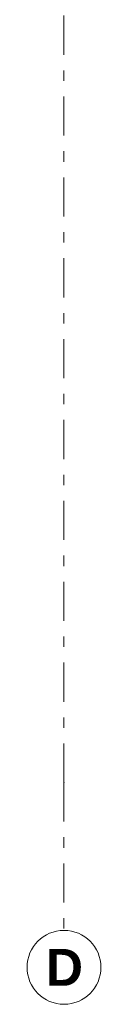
# Model space of a CAD drawing. Extents: x 1621802 to 1789819, y -272404 to -112799.
# Tile 6 of 11: x 1784819 to 1789819, y -272404 to -205826. Entities that reach past the tile are written whole.
import ezdxf

# ---------------------------------------------------------------- set-up
doc = ezdxf.new("R2010")
doc.units = 0
doc.header["$MEASUREMENT"] = 0
doc.linetypes.add('Przerywana podwójnie', pattern=[5468.055367, 2645.833254, -1058.333278, 705.555558, -1058.333278])
doc.layers.add('410-K Osie', color=7, linetype='Continuous')
doc.styles.add('STYL_AUTOMATYCZNY_1', font='txt')

msp = doc.modelspace()

# ---------------------------------------------------------------- linework, layer by layer
at = {"layer": '410-K Osie', "color": 4, "linetype": 'Przerywana podwójnie', "lineweight": 13}
for p, q in [((1787319, -128998.8), (1787319, -257403.7)), ((1787319, -257403.7), (1787319, -267403.7))]:
    msp.add_line(p, q, dxfattribs=at)
at = {"layer": '410-K Osie', "color": 7, "linetype": 'Continuous', "lineweight": 13}
msp.add_circle((1787319, -269903.7), 2500, dxfattribs=at)
at = {"layer": '410-K Osie', "color": 4, "linetype": 'Przerywana podwójnie', "lineweight": 13}
msp.add_point((1787319, -257403.7), dxfattribs=at)
msp.add_point((1787319, -257403.7), dxfattribs=at)

# ---------------------------------------------------------------- texts
at = {"layer": '410-K Osie', "color": 1, "lineweight": 13, "insert": (1786084.7, -268653.7), "char_height": 2500, "attachment_point": 1, "style": 'STYL_AUTOMATYCZNY_1'}
msp.add_mtext('\\A1;{\\pql;\\pt0;\\fArial|b1|i0|c238|p38;D}', dxfattribs=at)

doc.saveas('drawing.dxf')
